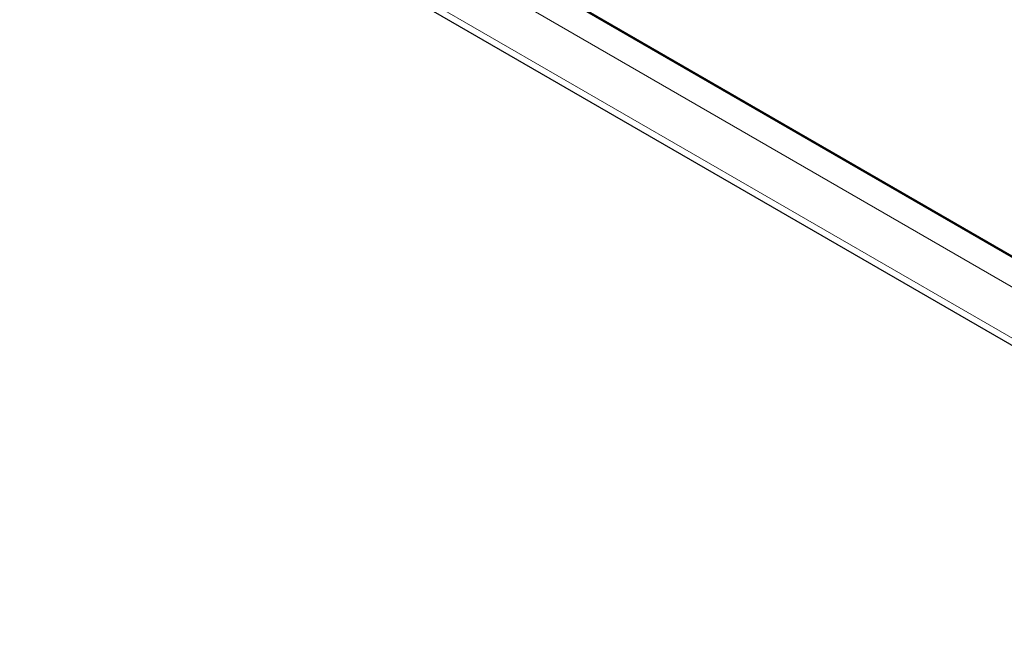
# Model space of a CAD drawing. Header units: millimetres. Extents: x 1 to 419, y 2 to 295.
# Tile 3 of 56: x 39 to 61, y 21 to 34. Entities that reach past the tile are written whole.
import ezdxf

# ---------------------------------------------------------------- set-up
doc = ezdxf.new("R2010")
doc.units = ezdxf.units.MM

msp = doc.modelspace()

# ---------------------------------------------------------------- linework, layer by layer
at = {"color": 8, "linetype": 'Continuous', "lineweight": 18}
for p, q in [((76.5644, 17.9344), (19.7979, 50.705)), ((74.5562, 20.2015), (21.8061, 50.6535)), ((73.3058, 21.5645), (48.7108, 35.7628))]:
    msp.add_line(p, q, dxfattribs=at)
at = {"color": 7, "linetype": 'Continuous', "lineweight": 25}
for p, q in [((19.8932, 50.4944), (76.6597, 17.7238)), ((48.713, 35.7925), (73.2964, 21.6009))]:
    msp.add_line(p, q, dxfattribs=at)

doc.saveas('drawing.dxf')
